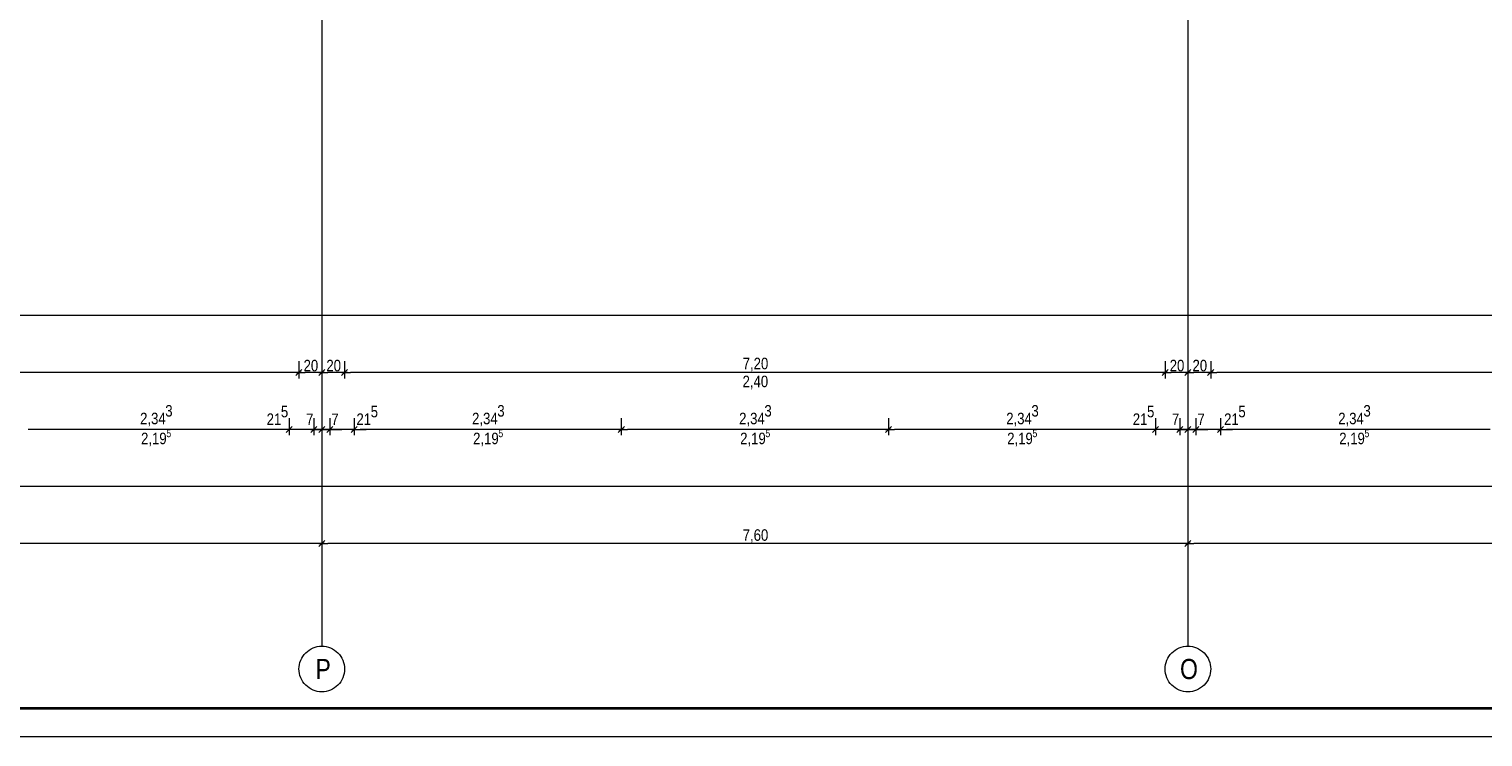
# Model space of a CAD drawing. Extents: x -720 to 300, y 62 to 1107.
# Tile 12 of 117: x -506 to -251, y 62 to 187. Entities that reach past the tile are written whole.
import ezdxf
from ezdxf.lldxf.tags import DXFTag

# ---------------------------------------------------------------- set-up
doc = ezdxf.new("R2010")
doc.units = 0
doc.layers.get('0').update_dxf_attribs({"lineweight": 35})
doc.layers.add('70 -71 Achsen- 1 Gebäudeachsen', color=7, linetype='STRICHPUNKT2-A06G9FGD8I', lineweight=18)
doc.layers.add('iwb_Plankopf Rahmen', color=7, linetype='Continuous', lineweight=35)
doc.layers.add('70 -76 Bemaßung- 2 Allgemein', color=9, linetype='Continuous', lineweight=5, true_color=0x808080)
doc.styles.get("Standard").update_dxf_attribs({"font": 'ARIALN.TTF'})
tags = doc.linetypes.add('STRICHPUNKT2-A06G9FGD8I', pattern=[12.7, 6.35, -3.175, 0, -3.175]).pattern_tags.tags
tags[10:11] = [DXFTag(74, 4), DXFTag(75, 0), DXFTag(340, '0'), DXFTag(46, 0.0), DXFTag(50, 0.0), DXFTag(44, 0.0), DXFTag(45, 0.0)]
tags[8:9] = [DXFTag(74, 4), DXFTag(75, 0), DXFTag(340, '0'), DXFTag(46, 0.0), DXFTag(50, 0.0), DXFTag(44, 0.0), DXFTag(45, 0.0)]
tags[6:7] = [DXFTag(74, 4), DXFTag(75, 0), DXFTag(340, '0'), DXFTag(46, 0.0), DXFTag(50, 0.0), DXFTag(44, 0.0), DXFTag(45, 0.0)]
tags[4:5] = [DXFTag(74, 4), DXFTag(75, 0), DXFTag(340, '0'), DXFTag(46, 0.0), DXFTag(50, 0.0), DXFTag(44, 0.0), DXFTag(45, 0.0)]

# ---------------------------------------------------------------- blocks, each defined once
blk = doc.blocks.new('Referenz-A06G9FGF8I')
at = {"layer": '70 -71 Achsen- 1 Gebäudeachsen', "color": 0, "linetype": 'STRICHPUNKT2-A06G9FGD8I', "ltscale": 0.18}
for p, q in [((-454.31, 1077.79), (-454.31, 78.35)), ((-302.31, 1060.96), (-302.31, 78.35))]:
    blk.add_line(p, q, dxfattribs=at)
at = {"layer": '70 -71 Achsen- 1 Gebäudeachsen', "color": 0, "linetype": 'Continuous', "ltscale": 0.18}
for p, q in [((-457.83, 76.23), (-457.63, 76.57)), ((-457.63, 76.57), (-457.4, 76.88)), ((-457.4, 76.88), (-457.13, 77.17)), ((-457.13, 77.17), (-456.84, 77.44)), ((-456.84, 77.44), (-456.53, 77.67)), ((-456.53, 77.67), (-456.19, 77.87)), ((-456.19, 77.87), (-455.84, 78.04)), ((-455.84, 78.04), (-455.47, 78.17)), ((-455.47, 78.17), (-455.09, 78.27)), ((-455.09, 78.27), (-454.7, 78.33)), ((-454.7, 78.33), (-454.31, 78.35)), ((-454.31, 78.35), (-453.91, 78.33)), ((-453.91, 78.33), (-453.53, 78.27)), ((-453.53, 78.27), (-453.14, 78.17)), ((-453.14, 78.17), (-452.78, 78.04)), ((-452.78, 78.04), (-452.42, 77.87)), ((-452.42, 77.87), (-452.08, 77.67)), ((-452.08, 77.67), (-451.77, 77.44)), ((-451.77, 77.44), (-451.48, 77.17)), ((-451.48, 77.17), (-451.21, 76.88)), ((-451.21, 76.88), (-450.98, 76.57)), ((-450.98, 76.57), (-450.78, 76.23)), ((-305.83, 76.23), (-305.63, 76.57)), ((-305.63, 76.57), (-305.4, 76.88)), ((-305.4, 76.88), (-305.13, 77.17)), ((-305.13, 77.17), (-304.84, 77.44)), ((-304.84, 77.44), (-304.53, 77.67)), ((-304.53, 77.67), (-304.19, 77.87)), ((-304.19, 77.87), (-303.84, 78.04)), ((-303.84, 78.04), (-303.47, 78.17)), ((-303.47, 78.17), (-303.09, 78.27)), ((-303.09, 78.27), (-302.7, 78.33)), ((-302.7, 78.33), (-302.31, 78.35)), ((-302.31, 78.35), (-301.91, 78.33)), ((-301.91, 78.33), (-301.53, 78.27)), ((-301.53, 78.27), (-301.14, 78.17)), ((-301.14, 78.17), (-300.78, 78.04)), ((-300.78, 78.04), (-300.42, 77.87)), ((-300.42, 77.87), (-300.08, 77.67)), ((-300.08, 77.67), (-299.77, 77.44)), ((-299.77, 77.44), (-299.48, 77.17)), ((-299.48, 77.17), (-299.21, 76.88)), ((-299.21, 76.88), (-298.98, 76.57)), ((-298.98, 76.57), (-298.78, 76.23)), ((-458.31, 74.35), (-458.29, 74.74)), ((-458.29, 73.95), (-458.31, 74.35)), ((-458.29, 74.74), (-458.23, 75.13)), ((-458.23, 75.13), (-458.13, 75.51)), ((-458.13, 75.51), (-458, 75.88)), ((-458, 75.88), (-457.83, 76.23)), ((-450.78, 76.23), (-450.61, 75.88)), ((-450.61, 75.88), (-450.48, 75.51)), ((-450.48, 75.51), (-450.38, 75.13)), ((-450.38, 75.13), (-450.33, 74.74)), ((-450.33, 74.74), (-450.31, 74.35)), ((-450.31, 74.35), (-450.33, 73.95)), ((-306.31, 74.35), (-306.29, 74.74)), ((-306.29, 73.95), (-306.31, 74.35)), ((-306.29, 74.74), (-306.23, 75.13)), ((-306.23, 75.13), (-306.13, 75.51)), ((-306.13, 75.51), (-306, 75.88)), ((-306, 75.88), (-305.83, 76.23)), ((-298.78, 76.23), (-298.61, 75.88)), ((-298.61, 75.88), (-298.48, 75.51)), ((-298.48, 75.51), (-298.38, 75.13)), ((-298.38, 75.13), (-298.33, 74.74)), ((-298.33, 74.74), (-298.31, 74.35)), ((-298.31, 74.35), (-298.33, 73.95)), ((-458.23, 73.57), (-458.29, 73.95)), ((-458.13, 73.19), (-458.23, 73.57)), ((-458, 72.82), (-458.13, 73.19)), ((-457.83, 72.46), (-458, 72.82)), ((-457.63, 72.12), (-457.83, 72.46)), ((-457.4, 71.81), (-457.63, 72.12)), ((-457.13, 71.52), (-457.4, 71.81)), ((-456.84, 71.25), (-457.13, 71.52)), ((-451.48, 71.52), (-451.77, 71.25)), ((-451.21, 71.81), (-451.48, 71.52)), ((-450.98, 72.12), (-451.21, 71.81)), ((-450.78, 72.46), (-450.98, 72.12)), ((-450.61, 72.82), (-450.78, 72.46)), ((-450.48, 73.19), (-450.61, 72.82)), ((-450.38, 73.57), (-450.48, 73.19)), ((-450.33, 73.95), (-450.38, 73.57)), ((-306.23, 73.57), (-306.29, 73.95)), ((-306.13, 73.19), (-306.23, 73.57)), ((-306, 72.82), (-306.13, 73.19)), ((-305.83, 72.46), (-306, 72.82)), ((-305.63, 72.12), (-305.83, 72.46)), ((-305.4, 71.81), (-305.63, 72.12)), ((-305.13, 71.52), (-305.4, 71.81)), ((-304.84, 71.25), (-305.13, 71.52)), ((-299.48, 71.52), (-299.77, 71.25)), ((-299.21, 71.81), (-299.48, 71.52)), ((-298.98, 72.12), (-299.21, 71.81)), ((-298.78, 72.46), (-298.98, 72.12)), ((-298.61, 72.82), (-298.78, 72.46)), ((-298.48, 73.19), (-298.61, 72.82)), ((-298.38, 73.57), (-298.48, 73.19)), ((-298.33, 73.95), (-298.38, 73.57)), ((-456.53, 71.02), (-456.84, 71.25)), ((-456.19, 70.82), (-456.53, 71.02)), ((-455.84, 70.65), (-456.19, 70.82)), ((-455.47, 70.52), (-455.84, 70.65)), ((-455.09, 70.42), (-455.47, 70.52)), ((-454.7, 70.37), (-455.09, 70.42)), ((-454.31, 70.35), (-454.7, 70.37)), ((-453.91, 70.37), (-454.31, 70.35)), ((-453.53, 70.42), (-453.91, 70.37)), ((-453.14, 70.52), (-453.53, 70.42)), ((-452.78, 70.65), (-453.14, 70.52)), ((-452.42, 70.82), (-452.78, 70.65)), ((-452.08, 71.02), (-452.42, 70.82)), ((-451.77, 71.25), (-452.08, 71.02)), ((-304.53, 71.02), (-304.84, 71.25)), ((-304.19, 70.82), (-304.53, 71.02)), ((-303.84, 70.65), (-304.19, 70.82)), ((-303.47, 70.52), (-303.84, 70.65)), ((-303.09, 70.42), (-303.47, 70.52)), ((-302.7, 70.37), (-303.09, 70.42)), ((-302.31, 70.35), (-302.7, 70.37)), ((-301.91, 70.37), (-302.31, 70.35)), ((-301.53, 70.42), (-301.91, 70.37)), ((-301.14, 70.52), (-301.53, 70.42)), ((-300.78, 70.65), (-301.14, 70.52)), ((-300.42, 70.82), (-300.78, 70.65)), ((-300.08, 71.02), (-300.42, 70.82)), ((-299.77, 71.25), (-300.08, 71.02))]:
    blk.add_line(p, q, dxfattribs=at)
at = {"layer": '70 -76 Bemaßung- 2 Allgemein', "color": 0, "linetype": 'Continuous', "ltscale": 0.13}
for p, q in [((-1.87, 136.35), (-682.31, 136.35)), ((-458.31, 128.35), (-458.31, 125.35)), ((-458.31, 128.35), (-458.31, 125.35)), ((-454.31, 128.35), (-454.31, 125.35)), ((-454.31, 128.35), (-454.31, 125.35)), ((-450.31, 128.35), (-450.31, 125.35)), ((-450.31, 128.35), (-450.31, 125.35)), ((-306.31, 128.35), (-306.31, 125.35)), ((-306.31, 128.35), (-306.31, 125.35)), ((-302.31, 128.35), (-302.31, 125.35)), ((-302.31, 128.35), (-302.31, 125.35)), ((-298.31, 128.35), (-298.31, 125.35)), ((-298.31, 128.35), (-298.31, 125.35)), ((-459.37, 126.35), (-601.25, 126.35)), ((-457.81, 126.35), (-459.37, 126.35)), ((-457.78, 126.88), (-458.84, 125.82)), ((-458.84, 125.82), (-457.78, 126.88)), ((-458.81, 126.35), (-457.25, 126.35)), ((-455.37, 126.35), (-457.25, 126.35)), ((-453.81, 126.35), (-455.37, 126.35)), ((-454.84, 125.82), (-453.78, 126.88)), ((-453.78, 126.88), (-454.84, 125.82)), ((-454.81, 126.35), (-453.25, 126.35)), ((-451.37, 126.35), (-453.25, 126.35)), ((-449.81, 126.35), (-451.37, 126.35)), ((-449.78, 126.88), (-450.84, 125.82)), ((-450.84, 125.82), (-449.78, 126.88)), ((-450.81, 126.35), (-449.25, 126.35)), ((-307.37, 126.35), (-449.25, 126.35)), ((-305.81, 126.35), (-307.37, 126.35)), ((-306.84, 125.82), (-305.78, 126.88)), ((-305.78, 126.88), (-306.84, 125.82)), ((-306.81, 126.35), (-305.25, 126.35)), ((-303.37, 126.35), (-305.25, 126.35)), ((-301.81, 126.35), (-303.37, 126.35)), ((-301.78, 126.88), (-302.84, 125.82)), ((-302.84, 125.82), (-301.78, 126.88)), ((-302.81, 126.35), (-301.25, 126.35)), ((-299.37, 126.35), (-301.25, 126.35)), ((-297.81, 126.35), (-299.37, 126.35)), ((-298.84, 125.82), (-297.78, 126.88)), ((-297.78, 126.88), (-298.84, 125.82)), ((-298.81, 126.35), (-297.25, 126.35)), ((-155.37, 126.35), (-297.25, 126.35)), ((-460.01, 118.35), (-460.01, 115.35)), ((-460.01, 118.35), (-460.01, 115.35)), ((-455.71, 118.35), (-455.71, 115.35)), ((-455.71, 118.35), (-455.71, 115.35)), ((-454.31, 118.35), (-454.31, 115.35)), ((-454.31, 118.35), (-454.31, 115.35)), ((-452.91, 118.35), (-452.91, 115.35)), ((-452.91, 118.35), (-452.91, 115.35)), ((-448.61, 118.35), (-448.61, 115.35)), ((-448.61, 118.35), (-448.61, 115.35)), ((-401.74, 118.35), (-401.74, 115.35)), ((-401.74, 118.35), (-401.74, 115.35)), ((-354.87, 118.35), (-354.87, 115.35)), ((-354.87, 118.35), (-354.87, 115.35)), ((-308.01, 118.35), (-308.01, 115.35)), ((-308.01, 118.35), (-308.01, 115.35)), ((-303.71, 118.35), (-303.71, 115.35)), ((-303.71, 118.35), (-303.71, 115.35)), ((-302.31, 118.35), (-302.31, 115.35)), ((-302.31, 118.35), (-302.31, 115.35)), ((-300.91, 118.35), (-300.91, 115.35)), ((-300.91, 118.35), (-300.91, 115.35)), ((-296.61, 118.35), (-296.61, 115.35)), ((-296.61, 118.35), (-296.61, 115.35)), ((-461.07, 116.35), (-505.81, 116.35)), ((-461.07, 116.35), (-462.13, 116.35)), ((-459.51, 116.35), (-461.07, 116.35)), ((-459.51, 116.35), (-461.07, 116.35)), ((-459.48, 116.88), (-460.54, 115.82)), ((-459.48, 116.88), (-460.54, 115.82)), ((-455.71, 116.35), (-460.01, 116.35)), ((-456.77, 116.35), (-457.83, 116.35)), ((-455.21, 116.35), (-456.77, 116.35)), ((-455.37, 116.35), (-456.43, 116.35)), ((-455.18, 116.88), (-456.24, 115.82)), ((-456.24, 115.82), (-455.18, 116.88)), ((-456.21, 116.35), (-454.65, 116.35)), ((-454.31, 116.35), (-455.71, 116.35)), ((-453.81, 116.35), (-455.37, 116.35)), ((-453.97, 116.35), (-455.03, 116.35)), ((-454.84, 115.82), (-453.78, 116.88)), ((-453.78, 116.88), (-454.84, 115.82)), ((-454.81, 116.35), (-453.25, 116.35)), ((-454.65, 116.35), (-453.59, 116.35)), ((-452.91, 116.35), (-454.31, 116.35)), ((-452.41, 116.35), (-453.97, 116.35)), ((-453.44, 115.82), (-452.38, 116.88)), ((-452.38, 116.88), (-453.44, 115.82)), ((-453.41, 116.35), (-451.85, 116.35)), ((-453.25, 116.35), (-452.19, 116.35)), ((-448.61, 116.35), (-452.91, 116.35)), ((-451.85, 116.35), (-450.79, 116.35)), ((-449.14, 115.82), (-448.08, 116.88)), ((-449.14, 115.82), (-448.08, 116.88)), ((-449.11, 116.35), (-447.55, 116.35)), ((-449.11, 116.35), (-447.55, 116.35)), ((-447.55, 116.35), (-446.49, 116.35)), ((-402.8, 116.35), (-447.55, 116.35)), ((-401.24, 116.35), (-402.8, 116.35)), ((-401.21, 116.88), (-402.27, 115.82)), ((-402.27, 115.82), (-401.21, 116.88)), ((-402.24, 116.35), (-400.68, 116.35)), ((-355.93, 116.35), (-400.68, 116.35)), ((-354.37, 116.35), (-355.93, 116.35)), ((-354.34, 116.88), (-355.4, 115.82)), ((-355.4, 115.82), (-354.34, 116.88)), ((-355.37, 116.35), (-353.81, 116.35)), ((-309.07, 116.35), (-353.81, 116.35)), ((-309.07, 116.35), (-310.13, 116.35)), ((-307.51, 116.35), (-309.07, 116.35)), ((-307.51, 116.35), (-309.07, 116.35)), ((-307.48, 116.88), (-308.54, 115.82)), ((-307.48, 116.88), (-308.54, 115.82)), ((-303.71, 116.35), (-308.01, 116.35)), ((-304.77, 116.35), (-305.83, 116.35)), ((-303.21, 116.35), (-304.77, 116.35)), ((-303.37, 116.35), (-304.43, 116.35)), ((-304.24, 115.82), (-303.18, 116.88)), ((-303.18, 116.88), (-304.24, 115.82)), ((-304.21, 116.35), (-302.65, 116.35)), ((-302.31, 116.35), (-303.71, 116.35)), ((-301.81, 116.35), (-303.37, 116.35)), ((-301.97, 116.35), (-303.03, 116.35)), ((-302.84, 115.82), (-301.78, 116.88)), ((-301.78, 116.88), (-302.84, 115.82)), ((-302.81, 116.35), (-301.25, 116.35)), ((-302.65, 116.35), (-301.59, 116.35)), ((-300.91, 116.35), (-302.31, 116.35)), ((-300.41, 116.35), (-301.97, 116.35)), ((-300.38, 116.88), (-301.44, 115.82)), ((-301.44, 115.82), (-300.38, 116.88)), ((-301.41, 116.35), (-299.85, 116.35)), ((-301.25, 116.35), (-300.19, 116.35)), ((-296.61, 116.35), (-300.91, 116.35)), ((-299.85, 116.35), (-298.79, 116.35)), ((-297.14, 115.82), (-296.08, 116.88)), ((-297.14, 115.82), (-296.08, 116.88)), ((-297.11, 116.35), (-295.55, 116.35)), ((-297.11, 116.35), (-295.55, 116.35)), ((-295.55, 116.35), (-294.49, 116.35)), ((-250.8, 116.35), (-295.55, 116.35)), ((-249.24, 116.35), (-250.8, 116.35)), ((0.63, 106.35), (-682.31, 106.35)), ((-454.31, 98.35), (-454.31, 95.35)), ((-454.31, 98.35), (-454.31, 95.35)), ((-302.31, 98.35), (-302.31, 95.35)), ((-302.31, 98.35), (-302.31, 95.35)), ((-455.37, 96.35), (-605.25, 96.35)), ((-453.81, 96.35), (-455.37, 96.35)), ((-454.84, 95.82), (-453.78, 96.88)), ((-453.78, 96.88), (-454.84, 95.82)), ((-454.81, 96.35), (-453.25, 96.35)), ((-303.37, 96.35), (-453.25, 96.35)), ((-301.81, 96.35), (-303.37, 96.35)), ((-302.84, 95.82), (-301.78, 96.88)), ((-301.78, 96.88), (-302.84, 95.82)), ((-302.81, 96.35), (-301.25, 96.35)), ((-151.37, 96.35), (-301.25, 96.35))]:
    blk.add_line(p, q, dxfattribs=at)
at = {"layer": '70 -71 Achsen- 1 Gebäudeachsen', "color": 0, "linetype": 'Continuous', "ltscale": 0.18, "char_height": 3.5241, "attachment_point": 1}
for s, insert in [('{\\fArial Narrow;P}', (-455.41, 76.11)), ('{\\fArial Narrow;O}', (-303.69, 76.11))]:
    blk.add_mtext(s, dxfattribs=dict(at, insert=insert))
at = {"layer": '70 -76 Bemaßung- 2 Allgemein', "color": 0, "linetype": 'Continuous', "ltscale": 0.13, "attachment_point": 1}
for s, insert, char_height in [('{\\fArial Narrow;20}', (-457.5, 128.6), 2.0138), ('{\\fArial Narrow;20}', (-453.5, 128.6), 2.0138), ('{\\fArial Narrow;7,20}', (-380.44, 128.96), 2.0138), ('{\\fArial Narrow;20}', (-305.5, 128.6), 2.0138), ('{\\fArial Narrow;20}', (-301.5, 128.6), 2.0138), ('{\\fArial Narrow;2,40}', (-380.46, 125.81), 2.0138), ('{\\fArial Narrow;3}', (-481.77, 120.66), 2.0138), ('{\\fArial Narrow;5}', (-461.48, 120.53), 2.0138), ('{\\fArial Narrow;5}', (-445.72, 120.53), 2.0138), ('{\\fArial Narrow;3}', (-423.5, 120.66), 2.0138), ('{\\fArial Narrow;3}', (-376.63, 120.66), 2.0138), ('{\\fArial Narrow;3}', (-329.77, 120.66), 2.0138), ('{\\fArial Narrow;5}', (-309.48, 120.53), 2.0138), ('{\\fArial Narrow;5}', (-293.45, 120.53), 2.0138), ('{\\fArial Narrow;3}', (-271.5, 120.66), 2.0138), ('{\\fArial Narrow;2,34}', (-486.19, 119.31), 2.0138), ('{\\fArial Narrow;21}', (-463.98, 119.19), 2.0138), ('{\\fArial Narrow;7}', (-457.05, 119.17), 2.0138), ('{\\fArial Narrow;7}', (-452.63, 119.17), 2.0138), ('{\\fArial Narrow;21}', (-448.22, 119.19), 2.0138), ('{\\fArial Narrow;2,34}', (-427.93, 119.31), 2.0138), ('{\\fArial Narrow;2,34}', (-381.06, 119.31), 2.0138), ('{\\fArial Narrow;2,34}', (-334.19, 119.31), 2.0138), ('{\\fArial Narrow;21}', (-311.98, 119.19), 2.0138), ('{\\fArial Narrow;7}', (-305.12, 119.17), 2.0138), ('{\\fArial Narrow;7}', (-300.63, 119.17), 2.0138), ('{\\fArial Narrow;21}', (-295.95, 119.19), 2.0138), ('{\\fArial Narrow;2,34}', (-275.93, 119.31), 2.0138), ('{\\fArial Narrow;2,19}', (-486.02, 115.81), 2.0138), ('{\\fArial Narrow;5}', (-481.59, 116.37), 1.3426), ('{\\fArial Narrow;2,19}', (-427.75, 115.81), 2.0138), ('{\\fArial Narrow;5}', (-423.32, 116.37), 1.3426), ('{\\fArial Narrow;2,19}', (-380.88, 115.81), 2.0138), ('{\\fArial Narrow;5}', (-376.46, 116.37), 1.3426), ('{\\fArial Narrow;2,19}', (-334.02, 115.81), 2.0138), ('{\\fArial Narrow;5}', (-329.59, 116.37), 1.3426), ('{\\fArial Narrow;2,19}', (-275.75, 115.81), 2.0138), ('{\\fArial Narrow;5}', (-271.32, 116.37), 1.3426), ('{\\fArial Narrow;7,60}', (-380.44, 98.86), 2.0138)]:
    blk.add_mtext(s, dxfattribs=dict(at, insert=insert, char_height=char_height))

msp = doc.modelspace()

# ---------------------------------------------------------------- linework, layer by layer
at = {"layer": 'iwb_Plankopf Rahmen', "color": 8, "lineweight": 13, "ltscale": 0.13, "true_color": 0x808080}
msp.add_lwpolyline([(300.35, 62.43), (-719.65, 62.43), (-719.65, 1107.43), (300.35, 1107.43), (300.35, 62.43)], close=True, dxfattribs=at)
at = {"layer": 'iwb_Plankopf Rahmen', "ltscale": 0.35}
msp.add_lwpolyline([(-699.65, 67.43), (-699.65, 1102.43), (295.35, 1102.43), (295.35, 67.43), (-599.65, 67.43), (-699.65, 67.43)], close=True, dxfattribs=at)

# ---------------------------------------------------------------- block references
at = {"color": 8, "lineweight": 25, "ltscale": 0.25, "true_color": 0x808080}
msp.add_blockref('Referenz-A06G9FGF8I', (0, 0), dxfattribs=at)

doc.saveas('drawing.dxf')
